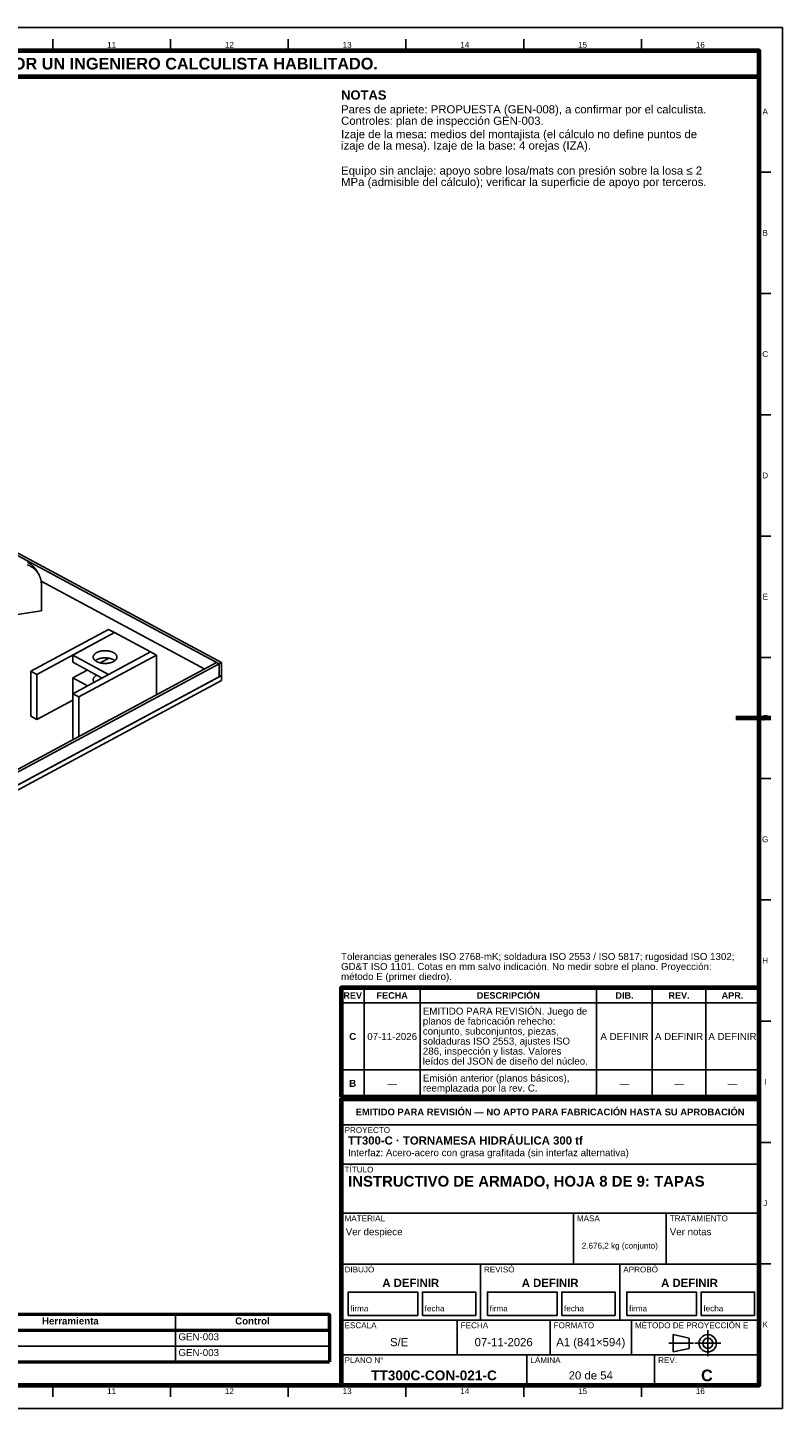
# Model space of a CAD drawing. Header units: millimetres. Extents: x 0 to 841, y 0 to 594.
# Tile 34 of 34: x 516 to 841, y 0 to 594. Entities that reach past the tile are written whole.
import ezdxf
from ezdxf.enums import TextEntityAlignment as Align

# ---------------------------------------------------------------- set-up
doc = ezdxf.new("R2010")
doc.units = ezdxf.units.MM
doc.linetypes.add('EJE', pattern=[31, 20, -4, 3, -4])
for name, color, linetype, lineweight in [('EJE', 7, 'EJE', 25), ('FINA', 7, 'CONTINUOUS', 25), ('MARCO', 7, 'CONTINUOUS', 70), ('TXT', 7, 'CONTINUOUS', 25), ('VIS', 7, 'CONTINUOUS', 50)]:
    doc.layers.add(name, color=color, linetype=linetype, lineweight=lineweight)
doc.styles.add('STD', font='LiberationSans-Regular.ttf')
doc.styles.add('STDB', font='LiberationSans-Bold.ttf')

msp = doc.modelspace()

# ---------------------------------------------------------------- linework, layer by layer
at = {"layer": 'EJE'}
for p, q in [((808.88, 22.42), (808.88, 33.58)), ((792.14, 28), (802.68, 28)), ((803.3, 28), (814.46, 28))]:
    msp.add_line(p, q, dxfattribs=at)
at = {"layer": 'FINA'}
for p, q in [((526.88, 584), (526.88, 589)), ((577.56, 584), (577.56, 589)), ((628.25, 584), (628.25, 589)), ((678.94, 584), (678.94, 589)), ((729.62, 584), (729.62, 589)), ((780.31, 584), (780.31, 589)), ((831, 531.82), (836, 531.82)), ((831, 479.64), (836, 479.64)), ((831, 427.45), (836, 427.45)), ((831, 375.27), (836, 375.27)), ((831, 323.09), (836, 323.09)), ((831, 270.91), (836, 270.91)), ((831, 218.73), (836, 218.73)), ((661, 134), (661, 180.9)), ((685, 134), (685, 180.9)), ((761, 134), (761, 180.9)), ((785, 134), (785, 180.9)), ((808, 134), (808, 180.9)), ((651, 174.4), (831, 174.4)), ((831, 166.55), (836, 166.55)), ((651, 145.6), (831, 145.6)), ((651, 134), (831, 134)), ((651, 133), (831, 133)), ((651, 122), (831, 122)), ((831, 114.36), (836, 114.36)), ((651, 105), (831, 105)), ((651, 84), (831, 84)), ((751, 62), (751, 84)), ((791, 62), (791, 84)), ((651, 62), (831, 62)), ((711, 38), (711, 62)), ((771, 38), (771, 62)), ((831, 62.18), (836, 62.18)), ((579.68, 40.4), (579.68, 20)), ((651, 38), (831, 38)), ((701, 23), (701, 38)), ((741, 23), (741, 38)), ((776, 23), (776, 38)), ((25, 33.6), (646, 33.6)), ((25, 26.8), (646, 26.8)), ((651, 23), (831, 23)), ((731, 10), (731, 23)), ((786, 10), (786, 23)), ((526.88, 10), (526.88, 5)), ((577.56, 10), (577.56, 5)), ((628.25, 10), (628.25, 5)), ((678.94, 10), (678.94, 5)), ((729.62, 10), (729.62, 5)), ((780.31, 10), (780.31, 5))]:
    msp.add_line(p, q, dxfattribs=at)
for points in [[(0, 0), (841, 0), (841, 594), (0, 594)], [(654, 40), (684, 40), (684, 50), (654, 50)], [(686, 40), (709, 40), (709, 50), (686, 50)], [(714, 40), (744, 40), (744, 50), (714, 50)], [(746, 40), (769, 40), (769, 50), (746, 50)], [(774, 40), (804, 40), (804, 50), (774, 50)], [(806, 40), (829, 40), (829, 50), (806, 50)], [(794, 24.28), (800.82, 25.83), (800.82, 30.17), (794, 31.72)]]:
    msp.add_lwpolyline(points, close=True, dxfattribs=at)
for points in [[(334.47, 462.01), (598.47, 320.27)], [(335.5, 462.57), (599.5, 320.83)], [(520.96, 358.57), (520.9, 358.67), (520.84, 358.78), (520.78, 358.88), (520.72, 358.98), (520.65, 359.09), (520.59, 359.19), (520.53, 359.29), (520.46, 359.39), (520.39, 359.49), (520.32, 359.59), (520.25, 359.68), (520.18, 359.78), (520.1, 359.87), (520.03, 359.97), (519.95, 360.06), (519.88, 360.15), (519.8, 360.24), (519.72, 360.33), (519.64, 360.42), (519.55, 360.51), (519.47, 360.6), (519.39, 360.68), (519.3, 360.77), (519.21, 360.85), (519.13, 360.93), (519.04, 361.01), (518.95, 361.09), (518.86, 361.17), (518.77, 361.25), (518.67, 361.33), (518.58, 361.4), (518.49, 361.48), (518.39, 361.55), (518.29, 361.62), (518.2, 361.69), (518.1, 361.76), (518, 361.83), (517.9, 361.9), (517.8, 361.96), (517.7, 362.03), (517.6, 362.09), (517.49, 362.15), (517.39, 362.21), (517.28, 362.27), (517.18, 362.33), (517.07, 362.39), (516.97, 362.45), (516.86, 362.5), (516.75, 362.55), (516.64, 362.61), (516.54, 362.66), (516.43, 362.71), (516.32, 362.76), (516.21, 362.8), (516.1, 362.85), (515.98, 362.9)], [(520.23, 359.92), (520.18, 360.03), (520.12, 360.13), (520.06, 360.24), (520, 360.34), (519.93, 360.44), (519.87, 360.54), (519.8, 360.64), (519.74, 360.74), (519.67, 360.84), (519.6, 360.94), (519.53, 361.04), (519.46, 361.13), (519.38, 361.23), (519.31, 361.32), (519.23, 361.42), (519.15, 361.51), (519.08, 361.6), (519, 361.69), (518.91, 361.78), (518.83, 361.87), (518.75, 361.95), (518.67, 362.04), (518.58, 362.12), (518.49, 362.21), (518.41, 362.29), (518.32, 362.37), (518.23, 362.45), (518.14, 362.53), (518.04, 362.61), (517.95, 362.68), (517.86, 362.76), (517.76, 362.83), (517.67, 362.91), (517.57, 362.98), (517.47, 363.05), (517.38, 363.12), (517.28, 363.19), (517.18, 363.25), (517.08, 363.32), (516.98, 363.38), (516.87, 363.45), (516.77, 363.51), (516.67, 363.57), (516.56, 363.63), (516.46, 363.69), (516.35, 363.74), (516.25, 363.8), (516.14, 363.86), (516.03, 363.91)], [(520.96, 358.57), (520.23, 359.92)], [(522.01, 354.24), (522.01, 354.36), (522.01, 354.48), (522, 354.61), (522, 354.73), (521.99, 354.85), (521.98, 354.97), (521.97, 355.09), (521.96, 355.21), (521.95, 355.33), (521.94, 355.45), (521.92, 355.57), (521.9, 355.69), (521.88, 355.81), (521.86, 355.93), (521.84, 356.05), (521.82, 356.17), (521.79, 356.29), (521.76, 356.41), (521.74, 356.53), (521.71, 356.65), (521.67, 356.76), (521.64, 356.88), (521.61, 357), (521.57, 357.11), (521.53, 357.23), (521.49, 357.34), (521.45, 357.46), (521.41, 357.57), (521.36, 357.68), (521.32, 357.8), (521.27, 357.91), (521.22, 358.02), (521.17, 358.13), (521.12, 358.24), (521.07, 358.35), (521.01, 358.46), (520.96, 358.57)], [(521.88, 355.86), (592.28, 318.06)], [(522.01, 343.17), (522.01, 354.24)], [(496.21, 339.21), (522.01, 343.17)], [(550.94, 335.11), (517.43, 317.12)], [(553.52, 333.73), (520, 315.73)], [(553.52, 333.73), (535.47, 324.04)], [(550.94, 335.11), (553.52, 333.73)], [(553.52, 333.73), (568.99, 325.42)], [(335.5, 180.19), (597.44, 320.83)], [(568.99, 325.42), (535.47, 307.43)], [(535.47, 320.96), (535.47, 324.04)], [(535.47, 324.04), (550.94, 315.73)], [(535.47, 320.96), (548.08, 314.2)], [(571.57, 324.04), (538.05, 306.04)], [(544.29, 323.21), (544.29, 323.33), (544.31, 323.45), (544.33, 323.57), (544.37, 323.68), (544.41, 323.79), (544.46, 323.9), (544.51, 324.01), (544.57, 324.11), (544.64, 324.21), (544.72, 324.31), (544.79, 324.4), (544.88, 324.48), (544.96, 324.57), (545.05, 324.65), (545.14, 324.73), (545.24, 324.8), (545.34, 324.87), (545.43, 324.94), (545.54, 325), (545.64, 325.06), (545.74, 325.12), (545.85, 325.18), (545.96, 325.23), (546.06, 325.29), (546.17, 325.33), (546.28, 325.38), (546.4, 325.43), (546.51, 325.47), (546.62, 325.51), (546.73, 325.55), (546.85, 325.58), (546.96, 325.62), (547.08, 325.65), (547.2, 325.68), (547.31, 325.71), (547.43, 325.74), (547.55, 325.76), (547.66, 325.79), (547.78, 325.81), (547.9, 325.83), (548.02, 325.85), (548.14, 325.86), (548.26, 325.88), (548.38, 325.89), (548.5, 325.91), (548.61, 325.92), (548.73, 325.93), (548.85, 325.93), (548.97, 325.94), (549.09, 325.94), (549.21, 325.95), (549.33, 325.95), (549.45, 325.95), (549.57, 325.95), (549.69, 325.94), (549.81, 325.94), (549.93, 325.93), (550.05, 325.93), (550.17, 325.92), (550.29, 325.91), (550.41, 325.89), (550.53, 325.88), (550.65, 325.86), (550.77, 325.85), (550.89, 325.83), (551.01, 325.81), (551.12, 325.79), (551.24, 325.76), (551.36, 325.74), (551.48, 325.71), (551.59, 325.68), (551.71, 325.65), (551.82, 325.62), (551.94, 325.58), (552.05, 325.55), (552.17, 325.51), (552.28, 325.47), (552.39, 325.43), (552.5, 325.38), (552.62, 325.33), (552.72, 325.29), (552.83, 325.23), (552.94, 325.18), (553.05, 325.12), (553.15, 325.06), (553.25, 325), (553.35, 324.94), (553.45, 324.87), (553.55, 324.8), (553.65, 324.73), (553.74, 324.65), (553.83, 324.57), (553.91, 324.48), (553.99, 324.4), (554.07, 324.31), (554.15, 324.21), (554.21, 324.11), (554.28, 324.01), (554.33, 323.9), (554.38, 323.79), (554.42, 323.68), (554.46, 323.57), (554.48, 323.45), (554.49, 323.33), (554.5, 323.21)], [(545.78, 321.27), (545.68, 321.33), (545.57, 321.39), (545.47, 321.46), (545.37, 321.52), (545.27, 321.6), (545.17, 321.67), (545.08, 321.75), (544.98, 321.83), (544.9, 321.91), (544.81, 322), (544.73, 322.09), (544.66, 322.19), (544.58, 322.29), (544.52, 322.39), (544.46, 322.5), (544.41, 322.61), (544.37, 322.73), (544.33, 322.85), (544.31, 322.96), (544.29, 323.09), (544.29, 323.21)], [(545.17, 321.67), (545.27, 321.74), (545.36, 321.81), (545.46, 321.88), (545.57, 321.95), (545.67, 322.01), (545.78, 322.07), (545.88, 322.12), (545.99, 322.18), (546.1, 322.23), (546.21, 322.27), (546.32, 322.32), (546.43, 322.37), (546.55, 322.41), (546.66, 322.45), (546.78, 322.49), (546.89, 322.52), (547.01, 322.56), (547.12, 322.59), (547.24, 322.62), (547.36, 322.65), (547.48, 322.67), (547.59, 322.7), (547.71, 322.72), (547.83, 322.74), (547.95, 322.76), (548.07, 322.78), (548.19, 322.8), (548.31, 322.81), (548.43, 322.82), (548.55, 322.84), (548.67, 322.85), (548.79, 322.85), (548.91, 322.86), (549.03, 322.87), (549.15, 322.87), (549.27, 322.87), (549.39, 322.87), (549.52, 322.87), (549.64, 322.87), (549.76, 322.87), (549.88, 322.86), (550, 322.85), (550.12, 322.85), (550.24, 322.84), (550.36, 322.82), (550.48, 322.81), (550.6, 322.8), (550.72, 322.78), (550.84, 322.76), (550.96, 322.74), (551.08, 322.72), (551.19, 322.7), (551.31, 322.67), (551.43, 322.65), (551.55, 322.62), (551.66, 322.59), (551.78, 322.56), (551.9, 322.52), (552.01, 322.49), (552.13, 322.45), (552.24, 322.41), (552.35, 322.37), (552.47, 322.32), (552.58, 322.27), (552.69, 322.23), (552.8, 322.18), (552.91, 322.12), (553.01, 322.07), (553.12, 322.01), (553.22, 321.95), (553.32, 321.88), (553.43, 321.81), (553.52, 321.74), (553.62, 321.67)], [(554.5, 323.21), (554.49, 323.09), (554.48, 322.97), (554.45, 322.85), (554.42, 322.73), (554.38, 322.62), (554.33, 322.51), (554.27, 322.4), (554.21, 322.3), (554.14, 322.2), (554.07, 322.11), (553.99, 322.01), (553.9, 321.93), (553.82, 321.84), (553.73, 321.76), (553.64, 321.68), (553.54, 321.61), (553.44, 321.54), (553.34, 321.47), (553.24, 321.41), (553.14, 321.34), (553.03, 321.28), (552.92, 321.23), (552.82, 321.17), (552.71, 321.12), (552.6, 321.07), (552.48, 321.03), (552.37, 320.98), (552.26, 320.94), (552.14, 320.9), (552.03, 320.86), (551.91, 320.83), (551.8, 320.79), (551.68, 320.76), (551.56, 320.73), (551.45, 320.7), (551.33, 320.67), (551.21, 320.65), (551.09, 320.62), (550.97, 320.6), (550.85, 320.58), (550.73, 320.56), (550.61, 320.55), (550.49, 320.53), (550.37, 320.52), (550.25, 320.51), (550.13, 320.5), (550.01, 320.49), (549.89, 320.48), (549.77, 320.48), (549.65, 320.47), (549.53, 320.47), (549.41, 320.47), (549.29, 320.47), (549.17, 320.47), (549.05, 320.47), (548.93, 320.48), (548.81, 320.49), (548.68, 320.49), (548.56, 320.5), (548.44, 320.52), (548.32, 320.53), (548.2, 320.54), (548.08, 320.56), (547.96, 320.58), (547.84, 320.6), (547.73, 320.62), (547.61, 320.64), (547.49, 320.67), (547.37, 320.69), (547.25, 320.72), (547.14, 320.75), (547.02, 320.78), (546.9, 320.82), (546.79, 320.85), (546.67, 320.89), (546.56, 320.93), (546.45, 320.97), (546.33, 321.02), (546.22, 321.06), (546.11, 321.11), (546, 321.16), (545.89, 321.21), (545.78, 321.27)], [(551.11, 322.71), (547.35, 320.7)], [(568.99, 325.42), (550.94, 315.73)], [(568.99, 325.42), (571.57, 324.04)], [(571.57, 306.94), (571.57, 324.04)], [(597.44, 320.83), (598.47, 320.27)], [(598.47, 320.27), (599.5, 320.83)], [(599.5, 315.29), (599.5, 320.83)], [(335.5, 173.55), (599.5, 315.29)], [(336.53, 179.64), (598.47, 320.27)], [(517.43, 297.8), (517.43, 317.12)], [(517.43, 317.12), (520, 315.73)], [(520, 296.42), (520, 315.73)], [(541.66, 317.64), (535.47, 314.32)], [(544.29, 313.49), (544.29, 313.61), (544.31, 313.73), (544.33, 313.85), (544.37, 313.97), (544.41, 314.08), (544.46, 314.2), (544.52, 314.3), (544.58, 314.41), (544.66, 314.51), (544.73, 314.6), (544.81, 314.7), (544.9, 314.78), (544.98, 314.87), (545.08, 314.95), (545.17, 315.03), (545.27, 315.1), (545.37, 315.17), (545.47, 315.24), (545.57, 315.31), (545.68, 315.37), (545.78, 315.43)], [(598.47, 314.74), (598.47, 320.27)], [(598.47, 314.74), (598.47, 320.27)], [(598.47, 314.74), (599.5, 315.29)], [(599.5, 313.08), (599.5, 315.29)], [(335.5, 171.34), (599.5, 313.08)], [(336.53, 174.1), (598.47, 314.74)], [(535.47, 307.43), (535.47, 314.32)], [(535.47, 314.32), (541.89, 310.87)], [(544.72, 312.39), (544.64, 312.49), (544.57, 312.59), (544.51, 312.69), (544.46, 312.79), (544.41, 312.9), (544.37, 313.02), (544.33, 313.13), (544.31, 313.25), (544.29, 313.37), (544.29, 313.49)], [(535.47, 304.72), (520, 296.42)], [(535.47, 288.11), (535.47, 307.43)], [(535.47, 307.43), (538.05, 306.04)], [(538.05, 288.94), (538.05, 306.04)], [(517.43, 297.8), (520, 296.42)], [(535.47, 288.11), (535.99, 287.83)]]:
    msp.add_lwpolyline(points, dxfattribs=at)
for radius in [3.72, 2.17]:
    msp.add_circle((808.88, 28), radius, dxfattribs=at)
at = {"layer": 'MARCO'}
msp.add_line((836, 297), (821, 297), dxfattribs=at)
for points in [[(20, 10), (831, 10), (831, 584), (20, 584)], [(20, 573), (831, 573), (831, 584), (20, 584)], [(651, 134), (831, 134), (831, 180.9), (651, 180.9)], [(651, 10), (831, 10), (831, 133), (651, 133)]]:
    msp.add_lwpolyline(points, close=True, dxfattribs=at)
at = {"layer": 'VIS'}
for p in [(646, 40.4), (25, 20)]:
    msp.add_line(p, (646, 20), dxfattribs=at)
msp.add_lwpolyline([(25, 33.6), (646, 33.6), (646, 40.4), (25, 40.4)], close=True, dxfattribs=at)

# ---------------------------------------------------------------- texts
at = {"layer": 'TXT'}
for s, height, style, p in [('ESTOS PLANOS NO SON VÁLIDOS PARA FABRICACIÓN HASTA SU REVISIÓN Y APROBACIÓN POR UN INGENIERO CALCULISTA HABILITADO.', 5, 'STDB', (425.5, 578.5)), ('11', 2.5, 'STD', (552.22, 586.6)), ('12', 2.5, 'STD', (602.91, 586.6)), ('13', 2.5, 'STD', (653.59, 586.6)), ('14', 2.5, 'STD', (704.28, 586.6)), ('15', 2.5, 'STD', (754.97, 586.6)), ('16', 2.5, 'STD', (805.66, 586.6)), ('A', 2.5, 'STD', (833.6, 557.91)), ('B', 2.5, 'STD', (833.6, 505.73)), ('C', 2.5, 'STD', (833.6, 453.55)), ('D', 2.5, 'STD', (833.6, 401.36)), ('E', 2.5, 'STD', (833.6, 349.18)), ('F', 2.5, 'STD', (833.6, 297)), ('G', 2.5, 'STD', (833.6, 244.82)), ('H', 2.5, 'STD', (833.6, 192.64)), ('REV', 2.8, 'STDB', (656, 177.65)), ('FECHA', 2.8, 'STDB', (673, 177.65)), ('DESCRIPCIÓN', 2.8, 'STDB', (723, 177.65)), ('DIB.', 2.8, 'STDB', (773, 177.65)), ('REV.', 2.8, 'STDB', (796.5, 177.65)), ('APR.', 2.8, 'STDB', (819.5, 177.65)), ('C', 3, 'STDB', (656, 160)), ('07-11-2026', 3, 'STD', (673, 160)), ('A DEFINIR', 3, 'STD', (773, 160)), ('A DEFINIR', 3, 'STD', (796.5, 160)), ('A DEFINIR', 3, 'STD', (819.5, 160)), ('B', 3, 'STDB', (656, 139.8)), ('—', 3, 'STD', (673, 139.8)), ('—', 3, 'STD', (773, 139.8)), ('—', 3, 'STD', (796.5, 139.8)), ('—', 3, 'STD', (819.5, 139.8)), ('I', 2.5, 'STD', (833.6, 140.45)), ('EMITIDO PARA REVISIÓN — NO APTO PARA FABRICACIÓN HASTA SU APROBACIÓN', 2.9, 'STDB', (741, 127.5)), ('J', 2.5, 'STD', (833.6, 88.27)), ('2.676,2 kg (conjunto)', 2.5, 'STD', (771, 70)), ('A DEFINIR', 3.5, 'STDB', (681, 54)), ('A DEFINIR', 3.5, 'STDB', (741, 54)), ('A DEFINIR', 3.5, 'STDB', (801, 54)), ('Herramienta', 3, 'STDB', (534.46, 37.6)), ('Control', 3, 'STDB', (612.84, 37.6)), ('K', 2.5, 'STD', (833.6, 36.09)), ('S/E', 3.5, 'STD', (676, 28.5)), ('07-11-2026', 3.5, 'STD', (721, 28.5)), ('A1 (841×594)', 3.5, 'STD', (758.5, 28.5)), ('TT300C-CON-021-C', 4.2, 'STDB', (691, 14.2)), ('20 de 54', 3.5, 'STD', (758.5, 14.2)), ('C', 5, 'STDB', (808.5, 14.2)), ('11', 2.5, 'STD', (552.22, 7.4)), ('12', 2.5, 'STD', (602.91, 7.4)), ('13', 2.5, 'STD', (653.59, 7.4)), ('14', 2.5, 'STD', (704.28, 7.4)), ('15', 2.5, 'STD', (754.97, 7.4)), ('16', 2.5, 'STD', (805.66, 7.4))]:
    msp.add_text(s, height=height, dxfattribs=dict(at, style=style)).set_placement(p, align=Align.MIDDLE_CENTER)
for s, height, style, p in [('NOTAS', 4, 'STDB', (651, 567)), ('Pares de apriete: PROPUESTA (GEN-008), a confirmar por el calculista.', 3.5, 'STD', (651, 560.6)), ('Controles: plan de inspección GEN-003.', 3.5, 'STD', (651, 555.7)), ('Izaje de la mesa: medios del montajista (el cálculo no define puntos de', 3.5, 'STD', (651, 549.93)), ('izaje de la mesa). Izaje de la base: 4 orejas (IZA).', 3.5, 'STD', (651, 545.03)), ('Equipo sin anclaje: apoyo sobre losa/mats con presión sobre la losa ≤ 2', 3.5, 'STD', (651, 534.25)), ('MPa (admisible del cálculo); verificar la superficie de apoyo por terceros.', 3.5, 'STD', (651, 529.35)), ('EMITIDO PARA REVISIÓN. Juego de', 3, 'STD', (686.2, 172.4)), ('planos de fabricación rehecho:', 3, 'STD', (686.2, 168.1)), ('conjunto, subconjuntos, piezas,', 3, 'STD', (686.2, 163.8)), ('soldaduras ISO 2553, ajustes ISO', 3, 'STD', (686.2, 159.5)), ('286, inspección y listas. Valores', 3, 'STD', (686.2, 155.2)), ('leídos del JSON de diseño del núcleo.', 3, 'STD', (686.2, 150.9)), ('Emisión anterior (planos básicos),', 3, 'STD', (686.2, 143.6)), ('reemplazada por la rev. C.', 3, 'STD', (686.2, 139.3)), ('PROYECTO', 2.5, 'STD', (652.5, 121)), ('TT300-C · TORNAMESA HIDRÁULICA 300 tf', 3.5, 'STDB', (654, 117)), ('Interfaz: Acero-acero con grasa grafitada (sin interfaz alternativa)', 3, 'STD', (654, 111.5)), ('TÍTULO', 2.5, 'STD', (652.5, 104)), ('INSTRUCTIVO DE ARMADO, HOJA 8 DE 9: TAPAS', 4.6, 'STDB', (654, 100)), ('MATERIAL', 2.5, 'STD', (652.5, 83)), ('Ver despiece', 3, 'STD', (653, 77.5)), ('MASA', 2.5, 'STD', (752.5, 83)), ('Ver notas', 3, 'STD', (792.5, 77.5)), ('TRATAMIENTO', 2.5, 'STD', (792.5, 83)), ('DIBUJÓ', 2.5, 'STD', (652.5, 61)), ('REVISÓ', 2.5, 'STD', (712.5, 61)), ('APROBÓ', 2.5, 'STD', (772.5, 61)), ('ESCALA', 2.5, 'STD', (652.5, 37)), ('FECHA', 2.5, 'STD', (702.5, 37)), ('FORMATO', 2.5, 'STD', (742.5, 37)), ('MÉTODO DE PROYECCIÓN E', 2.5, 'STD', (777.5, 37)), ('PLANO N°', 2.5, 'STD', (652.5, 22)), ('LÁMINA', 2.5, 'STD', (732.5, 22)), ('REV.', 2.5, 'STD', (787.5, 22))]:
    msp.add_text(s, height=height, dxfattribs=dict(at, style=style)).set_placement(p, align=Align.TOP_LEFT)
at = {"layer": 'TXT', "style": 'STD'}
for s, height, p in [('Tolerancias generales ISO 2768-mK; soldadura ISO 2553 / ISO 5817; rugosidad ISO 1302;', 3, (651, 192)), ('GD&T ISO 1101. Cotas en mm salvo indicación. No medir sobre el plano. Proyección:', 3, (651, 187.7)), ('método E (primer diedro).', 3, (651, 183.4)), ('firma', 2.5, (655, 41)), ('fecha', 2.5, (687, 41)), ('firma', 2.5, (715, 41)), ('fecha', 2.5, (747, 41)), ('firma', 2.5, (775, 41)), ('fecha', 2.5, (807, 41))]:
    msp.add_text(s, height=height, dxfattribs=at).set_placement(p, align=Align.BOTTOM_LEFT)
for p in [(580.98, 30.8), (580.98, 24)]:
    msp.add_text('GEN-003', height=3, dxfattribs=at).set_placement(p, align=Align.MIDDLE_LEFT)

doc.saveas('drawing.dxf')
